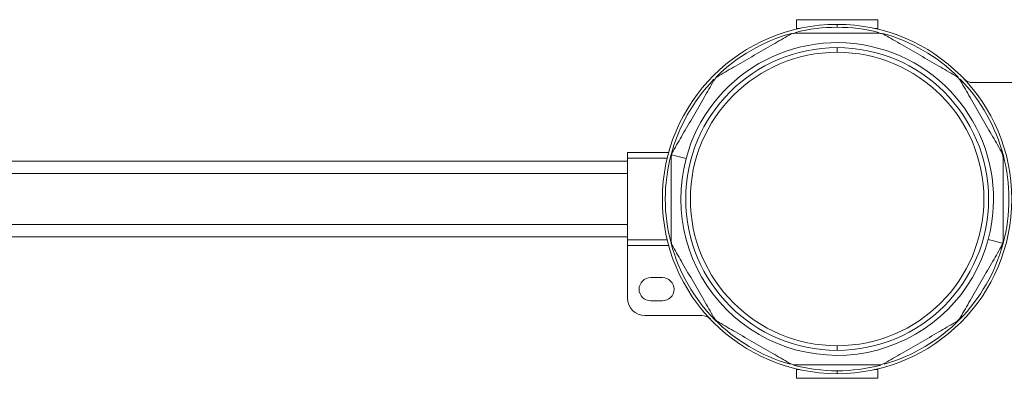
# Model space of a CAD drawing. Header units: millimetres. Extents: x -456 to 1924, y -71 to 431.
# Tile 29 of 45: x 373 to 542, y 369 to 431. Entities that reach past the tile are written whole.
import ezdxf

# ---------------------------------------------------------------- set-up
doc = ezdxf.new("R2010")
doc.units = ezdxf.units.MM

# ---------------------------------------------------------------- blocks, each defined once
blk = doc.blocks.new('Drawing View1')
at = {"color": 7, "linetype": 'Continuous', "lineweight": 18}
for p, q in [((629, 24.3), (643, 24.3)), ((629, 22.8), (629, 24.3)), ((643, 24.3), (643, 22.8)), ((629.56, 22.8), (629, 22.8)), ((629, 22.67), (629, 22.8)), ((636, 23), (636, 23.5)), ((643, 22.8), (642.44, 22.8)), ((643, 22.8), (643, 22.67)), ((636, 18.7), (636, 19.5)), ((659.24, 13.5), (669, 13.5)), ((600, 0), (472, 0)), ((607.09, 1.5), (600, 1.5)), ((600, 0.5), (600, 1.5)), ((606.83, 0.5), (600, 0.5)), ((600, -13.5), (600, 0.5)), ((610.07, 0.45), (607.59, 1.11)), ((600, -2.12), (472, -2.12)), ((600, -10.88), (472, -10.88)), ((472, -13), (600, -13)), ((606.83, -13.5), (600, -13.5)), ((600, -14.5), (600, -13.5)), ((661.93, -13.45), (664.41, -14.11)), ((607.09, -14.5), (600, -14.5)), ((600, -23.5), (600, -14.5)), ((606, -20), (604, -20)), ((604, -24), (606, -24)), ((612.76, -26.5), (603, -26.5)), ((636, -31.7), (636, -32.5)), ((629, -35.8), (629, -35.67)), ((629, -35.8), (629.56, -35.8)), ((629, -37.3), (629, -35.8)), ((636, -36), (636, -36.5)), ((642.44, -35.8), (643, -35.8)), ((643, -35.67), (643, -35.8)), ((643, -35.8), (643, -37.3)), ((643, -37.3), (629, -37.3))]:
    blk.add_line(p, q, dxfattribs=at)
for centre, radius, start, end in [((636, -6.5), 30, 90, 270), ((636, -6.5), 29.5, 90, 104.0092), ((636, -6.5), 30, 270, 90), ((636, -6.5), 29.5, 75.9908, 90), ((636, -6.5), 26.85, 345, 165), ((636, -6.5), 29.5, 105.3407, 134.7625), ((636, -6.5), 29.5, 45.2375, 74.6593), ((636, -6.5), 26, 90, 270), ((636, -6.5), 25.2, 90, 270), ((636, -6.5), 26, 270, 90), ((636, -6.5), 25.2, 270, 90), ((636, -6.5), 29.5, 135.7753, 254.1101), ((636, -6.5), 29.5, 285.8899, 44.2247), ((659.24, 15.5), 2, 223.4325, 270), ((636, -6.5), 26.85, 165, 345), ((604, -22), 2, 90, 270), ((606, -22), 2, 270, 90), ((603, -23.5), 3, 180, 270), ((612.76, -28.5), 2, 43.4325, 90), ((636, -6.5), 29.5, 255.2893, 270), ((636, -6.5), 29.5, 270, 284.7107)]:
    blk.add_arc(centre, radius, start, end, dxfattribs=at)
for points in [[(629.03, 22), (628.81, 21.99), (628.38, 21.96), (627.98, 21.76), (627.78, 21.67)], [(644.22, 21.67), (644.02, 21.76), (643.62, 21.96), (643.19, 21.99), (642.97, 22)], [(615.72, 14.7), (615.53, 14.58), (615.17, 14.33), (614.92, 13.97), (614.8, 13.78)], [(657.2, 13.78), (657.08, 13.97), (656.83, 14.33), (656.47, 14.58), (656.28, 14.7)], [(664.5, 0.47), (664.49, 0.69), (664.46, 1.12), (664.26, 1.52), (664.17, 1.72)], [(607.5, -13.47), (607.51, -13.69), (607.54, -14.12), (607.74, -14.52), (607.83, -14.72)], [(614.8, -26.78), (614.92, -26.97), (615.17, -27.33), (615.53, -27.58), (615.72, -27.7)], [(656.28, -27.7), (656.47, -27.58), (656.83, -27.33), (657.08, -26.97), (657.2, -26.78)], [(627.78, -34.67), (627.98, -34.76), (628.38, -34.96), (628.81, -34.99), (629.03, -35)], [(642.97, -35), (643.19, -34.99), (643.62, -34.96), (644.02, -34.76), (644.22, -34.67)]]:
    blk.add_open_spline(points, degree=3, dxfattribs=at)
for points, knots in [([(629.03, 22), (630.12, 22), (632.43, 22), (636, 22), (639.57, 22), (641.88, 22), (642.97, 22)], [0, 0, 0, 0, 0.236329, 0.499843, 0.763462, 1, 1, 1, 1]), ([(615.72, 14.7), (616.66, 15.24), (618.66, 16.4), (621.75, 18.18), (624.84, 19.97), (626.84, 21.12), (627.78, 21.67)], [0, 0, 0, 0, 0.236422, 0.499664, 0.763434, 1, 1, 1, 1]), ([(644.22, 21.67), (645.16, 21.12), (647.16, 19.97), (650.25, 18.18), (653.34, 16.4), (655.34, 15.24), (656.28, 14.7)], [0, 0, 0, 0, 0.236379, 0.499917, 0.763509, 1, 1, 1, 1]), ([(607.83, 1.72), (608.38, 2.66), (609.53, 4.66), (611.32, 7.75), (613.1, 10.84), (614.26, 12.84), (614.8, 13.78)], [0, 0, 0, 0, 0.236407, 0.499638, 0.763417, 1, 1, 1, 1]), ([(657.2, 13.78), (657.74, 12.84), (658.9, 10.84), (660.68, 7.75), (662.47, 4.66), (663.62, 2.66), (664.17, 1.72)], [0, 0, 0, 0, 0.236426, 0.49999, 0.763559, 1, 1, 1, 1]), ([(607.83, 1.72), (607.78, 1.61), (607.68, 1.42), (607.61, 1.2), (607.59, 1.11)], [0, 0, 0, 0, 0.570321, 1, 1, 1, 1]), ([(607.59, 1.11), (607.56, 1), (607.51, 0.78), (607.5, 0.56), (607.5, 0.47)], [0, 0, 0, 0, 0.5494201, 1, 1, 1, 1]), ([(607.5, -13.47), (607.5, -12.38), (607.5, -10.07), (607.5, -6.5), (607.5, -2.93), (607.5, -0.62), (607.5, 0.47)], [0, 0, 0, 0, 0.236595, 0.500157, 0.763328, 1, 1, 1, 1]), ([(664.5, 0.47), (664.5, -0.62), (664.5, -2.93), (664.5, -6.5), (664.5, -10.07), (664.5, -12.38), (664.5, -13.47)], [0, 0, 0, 0, 0.236595, 0.500157, 0.763328, 1, 1, 1, 1]), ([(664.41, -14.11), (664.44, -14), (664.49, -13.78), (664.5, -13.56), (664.5, -13.47)], [0, 0, 0, 0, 0.5494201, 1, 1, 1, 1]), ([(614.8, -26.78), (614.26, -25.84), (613.1, -23.84), (611.32, -20.75), (609.53, -17.66), (608.38, -15.66), (607.83, -14.72)], [0, 0, 0, 0, 0.236426, 0.49999, 0.763559, 1, 1, 1, 1]), ([(664.17, -14.72), (663.62, -15.66), (662.47, -17.66), (660.68, -20.75), (658.9, -23.84), (657.74, -25.84), (657.2, -26.78)], [0, 0, 0, 0, 0.236407, 0.499638, 0.763417, 1, 1, 1, 1]), ([(664.17, -14.72), (664.22, -14.61), (664.32, -14.42), (664.39, -14.2), (664.41, -14.11)], [0, 0, 0, 0, 0.570321, 1, 1, 1, 1]), ([(627.78, -34.67), (626.84, -34.12), (624.84, -32.97), (621.75, -31.18), (618.66, -29.4), (616.66, -28.24), (615.72, -27.7)], [0, 0, 0, 0, 0.236379, 0.499917, 0.763509, 1, 1, 1, 1]), ([(656.28, -27.7), (655.34, -28.24), (653.34, -29.4), (650.25, -31.18), (647.16, -32.97), (645.16, -34.12), (644.22, -34.67)], [0, 0, 0, 0, 0.236422, 0.499664, 0.763434, 1, 1, 1, 1]), ([(642.97, -35), (641.88, -35), (639.57, -35), (636, -35), (632.43, -35), (630.12, -35), (629.03, -35)], [0, 0, 0, 0, 0.2363295, 0.4998434, 0.7634619, 1, 1, 1, 1])]:
    blk.add_open_spline(points, degree=3, knots=knots, dxfattribs=at)

msp = doc.modelspace()

# ---------------------------------------------------------------- block references
at = {"color": 7, "linetype": 'Continuous', "lineweight": 18}
msp.add_blockref('Drawing View1', (-122.29, 406.64), dxfattribs=at)

doc.saveas('drawing.dxf')
